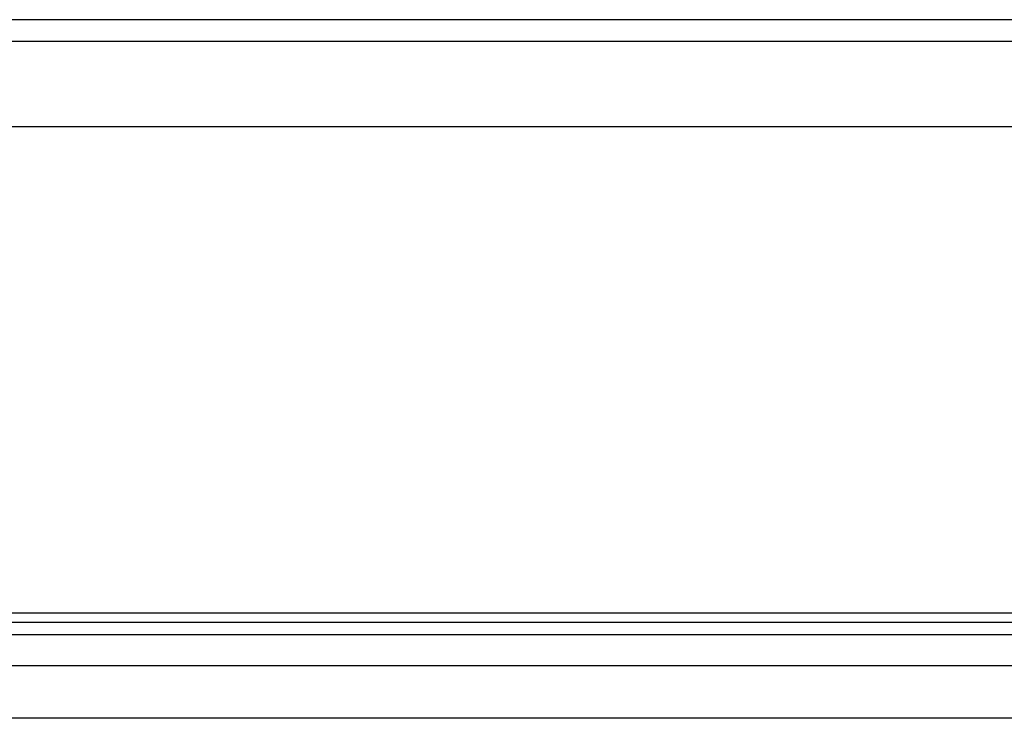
# Model space of a CAD drawing. Header units: inches. Extents: x 4 to 150, y 6 to 82.
# Tile 69 of 100: x 11 to 19, y 54 to 59. Entities that reach past the tile are written whole.
import ezdxf

# ---------------------------------------------------------------- set-up
doc = ezdxf.new("R2010")
doc.units = ezdxf.units.IN
doc.header["$MEASUREMENT"] = 0
doc.layers.add('Visible Edges(ANSI)', color=7, linetype='Continuous', lineweight=25)
doc.layers.add('Visible Tangent Edges(ANSI)', color=7, linetype='Continuous', lineweight=25)

msp = doc.modelspace()

# ---------------------------------------------------------------- linework, layer by layer
at = {"layer": 'Visible Edges(ANSI)'}
for p, q in [((27.6585, 59.0103), (4.0625, 59.0103)), ((27.6585, 58.2103), (4.0625, 58.2103)), ((27.6585, 54.5734), (4.0625, 54.5734)), ((4.0625, 54.5054), (27.6585, 54.5054)), ((6.4369, 54.1797), (26.9224, 54.1797)), ((26.9224, 53.786), (6.4496, 53.786))]:
    msp.add_line(p, q, dxfattribs=at)
at = {"layer": 'Visible Tangent Edges(ANSI)'}
for p, q in [((4.0625, 58.8493), (27.6585, 58.8493)), ((6.3142, 54.4124), (27.6585, 54.4124))]:
    msp.add_line(p, q, dxfattribs=at)

doc.saveas('drawing.dxf')
